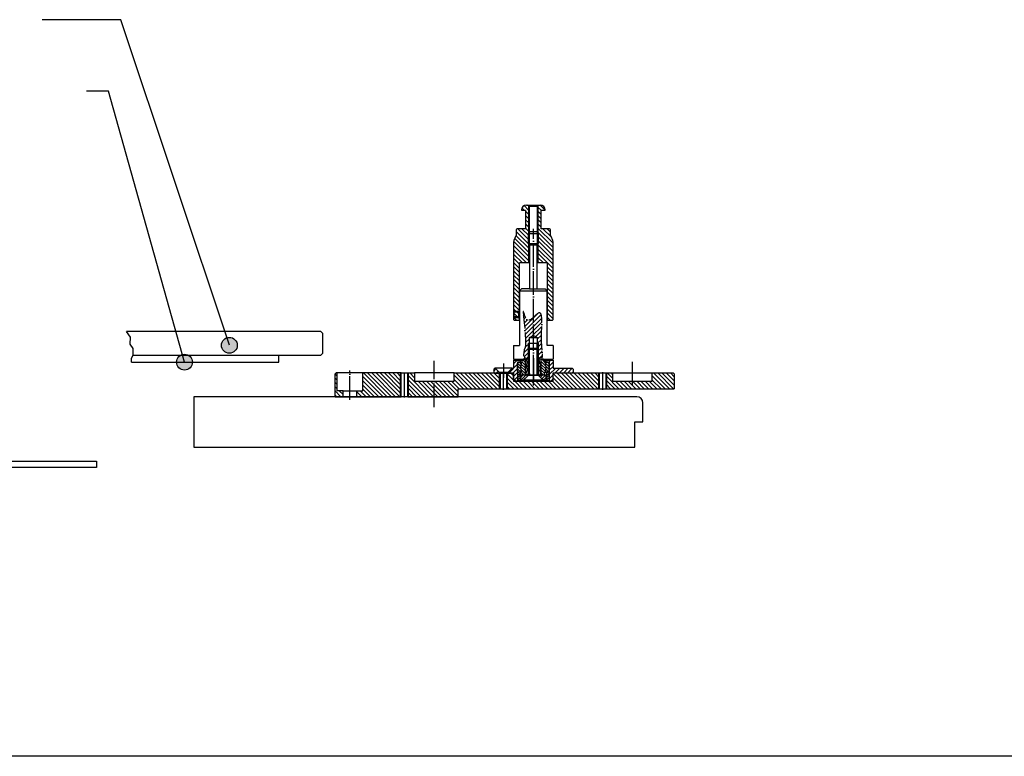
# Model space of a CAD drawing. Extents: x -1809 to 6113, y -4129 to 1471.
# Tile 26 of 197: x 1382 to 1878, y -3540 to -3168. Entities that reach past the tile are written whole.
import ezdxf

# ---------------------------------------------------------------- set-up
doc = ezdxf.new("R2010")
doc.units = 0
doc.linetypes.add('DOT_CENTER', pattern=[14, 12, -1, 0, -1])
doc.layers.get('0').update_dxf_attribs({"linetype": 'CONTINUOUS'})
doc.layers.add('08', color=7, linetype='CONTINUOUS')
doc.layers.add('1', color=7, linetype='CONTINUOUS')
doc.dimstyles.get("Standard").update_dxf_attribs({"dimtxt": 0.18, "dimasz": 0.18, "dimexe": 0.18, "dimexo": 0.0625, "dimgap": 0.09, "dimtad": 0, "dimtih": 1, "dimtoh": 1, "dimdec": 4, "dimzin": 0, "dimtxsty": 'STANDARD', "dimcen": 0.09, "dimazin": 3, "dimtfac": 1, "dimtdec": 4, "dimtofl": 0, "dimtmove": 0, "dimatfit": 3, "dimtolj": 1, "dimtzin": 0})
pattern_1 = [(135, (0, 400), (-1.06066017, -1.06066017), [])]
pattern_2 = [(45, (-281.806, 299.6412), (-1.06066017, 1.06066017), [])]
pattern_3 = [(45, (35.6448, 151.788), (-1.0606602, 1.0606602), [])]
pattern_4 = [(45, (-131.211, 280.6721), (-0.70710678, 0.70710678), [])]
pattern_5 = [(45, (0, 400), (-0.56568542, 0.56568542), [])]
pattern_6 = [(135, (0, 400), (-0.70710678, -0.70710678), [])]

# ---------------------------------------------------------------- blocks, each defined once
blk = doc.blocks.new('SV__577', base_point=(1662.06, -3319.28))
at = {"layer": '1', "linetype": 'CONTINUOUS'}
h = blk.add_hatch(dxfattribs=at)
h.set_pattern_fill('USER', color=3, scale=1.5, angle=135, pattern_type=0)
h.set_pattern_definition(pattern_1)
edge = h.paths.add_edge_path()
edge.add_line((1636.84, -3273.77), (1632.84, -3273.77))
edge.add_arc((1632.84, -3274.27), 0.5, 90, 180)
edge.add_line((1632.34, -3274.27), (1632.34, -3277.14))
edge.add_line((1632.34, -3277.14), (1631.74, -3278.17))
edge.add_arc((1636.94, -3281.17), 6, 150, 180)
edge.add_line((1630.94, -3281.17), (1630.94, -3319.57))
edge.add_line((1630.94, -3319.57), (1631.24, -3319.87))
edge.add_line((1631.24, -3319.87), (1633.64, -3319.87))
edge.add_line((1633.64, -3319.87), (1633.94, -3319.57))
edge.add_line((1633.94, -3319.57), (1633.94, -3290.97))
edge.add_line((1633.94, -3290.97), (1638.44, -3290.97))
edge.add_line((1638.44, -3290.97), (1638.44, -3261.87))
edge.add_line((1638.44, -3261.87), (1638.34, -3261.77))
edge.add_line((1638.34, -3261.77), (1637.44, -3261.77))
edge.add_arc((1637.44, -3264.27), 2.5, 90, 180)
edge.add_line((1634.94, -3264.27), (1635.14, -3264.47))
edge.add_line((1635.14, -3264.47), (1636.94, -3264.47))
edge.add_line((1636.94, -3264.47), (1636.94, -3273.77))
edge.add_line((1636.94, -3273.77), (1636.84, -3273.77))
h = blk.add_hatch(dxfattribs=at)
h.set_pattern_fill('USER', color=3, scale=1.5, angle=45, pattern_type=0)
h.set_pattern_definition(pattern_2)
h.paths.add_polyline_path([(1638.84, -3262.27), (1638.84, -3290.97), (1638.44, -3290.97), (1638.44, -3261.87)])
h = blk.add_hatch(dxfattribs=at)
h.set_pattern_fill('USER', color=3, scale=1.5, angle=45, pattern_type=0)
h.set_pattern_definition(pattern_2)
h.paths.add_polyline_path([(1643.04, -3262.27), (1643.04, -3290.97), (1643.44, -3290.97), (1643.44, -3261.87)])
h = blk.add_hatch(dxfattribs=at)
h.set_pattern_fill('USER', color=3, scale=1.5, angle=135, pattern_type=0)
h.set_pattern_definition(pattern_1)
edge = h.paths.add_edge_path()
edge.add_line((1645.04, -3273.77), (1649.04, -3273.77))
edge.add_arc((1649.04, -3274.27), 0.5, 360, 450, ccw=False)
edge.add_line((1649.54, -3274.27), (1649.54, -3277.14))
edge.add_line((1649.54, -3277.14), (1650.13, -3278.17))
edge.add_arc((1644.94, -3281.17), 6, 360, 390, ccw=False)
edge.add_line((1650.94, -3281.17), (1650.94, -3319.57))
edge.add_line((1650.94, -3319.57), (1650.64, -3319.87))
edge.add_line((1650.64, -3319.87), (1648.24, -3319.87))
edge.add_line((1648.24, -3319.87), (1647.94, -3319.57))
edge.add_line((1647.94, -3319.57), (1647.94, -3290.97))
edge.add_line((1647.94, -3290.97), (1643.44, -3290.97))
edge.add_line((1643.44, -3290.97), (1643.44, -3261.87))
edge.add_line((1643.44, -3261.87), (1643.54, -3261.77))
edge.add_line((1643.54, -3261.77), (1644.44, -3261.77))
edge.add_arc((1644.44, -3264.27), 2.5, 360, 450, ccw=False)
edge.add_line((1646.94, -3264.27), (1646.74, -3264.47))
edge.add_line((1646.74, -3264.47), (1644.94, -3264.47))
edge.add_line((1644.94, -3264.47), (1644.94, -3273.77))
edge.add_line((1644.94, -3273.77), (1645.04, -3273.77))
at = {"layer": '1', "color": 3, "linetype": 'CONTINUOUS'}
for p, q in [((1637.44, -3261.77), (1638.34, -3261.77)), ((1638.34, -3261.77), (1640.94, -3261.77)), ((1638.34, -3261.77), (1638.44, -3261.87)), ((1638.44, -3261.87), (1638.44, -3290.97)), ((1638.44, -3261.87), (1638.84, -3262.27)), ((1638.84, -3262.27), (1638.84, -3290.97)), ((1638.84, -3262.27), (1640.94, -3262.27)), ((1640.94, -3261.77), (1643.54, -3261.77)), ((1640.94, -3262.27), (1643.04, -3262.27)), ((1643.04, -3262.27), (1643.44, -3261.87)), ((1643.04, -3290.97), (1643.04, -3262.27)), ((1643.44, -3261.87), (1643.54, -3261.77)), ((1643.44, -3290.97), (1643.44, -3261.87)), ((1643.54, -3261.77), (1644.44, -3261.77)), ((1634.94, -3264.27), (1634.94, -3264.27)), ((1634.94, -3264.27), (1635.14, -3264.47)), ((1634.94, -3264.27), (1634.94, -3264.27)), ((1636.94, -3264.47), (1635.14, -3264.47)), ((1636.94, -3264.47), (1636.94, -3273.77)), ((1644.94, -3273.77), (1644.94, -3264.47)), ((1646.74, -3264.47), (1644.94, -3264.47)), ((1646.74, -3264.47), (1646.94, -3264.27)), ((1646.94, -3264.27), (1646.94, -3264.27)), ((1646.94, -3264.27), (1646.94, -3264.27)), ((1631.74, -3278.17), (1632.34, -3277.14)), ((1632.34, -3274.27), (1632.34, -3277.14)), ((1636.84, -3273.77), (1632.84, -3273.77)), ((1636.94, -3273.77), (1636.84, -3273.77)), ((1636.94, -3273.77), (1636.94, -3273.77)), ((1636.94, -3273.77), (1636.94, -3273.77)), ((1636.94, -3273.77), (1636.94, -3273.77)), ((1636.94, -3273.77), (1636.94, -3273.77)), ((1644.94, -3273.77), (1644.94, -3273.77)), ((1644.94, -3273.77), (1644.94, -3273.77)), ((1644.94, -3273.77), (1644.94, -3273.77)), ((1644.94, -3273.77), (1644.94, -3273.77)), ((1645.04, -3273.77), (1644.94, -3273.77)), ((1649.04, -3273.77), (1645.04, -3273.77)), ((1649.54, -3277.14), (1649.54, -3274.27)), ((1649.54, -3277.14), (1650.13, -3278.17)), ((1630.94, -3280.57), (1630.94, -3280.62)), ((1630.94, -3281.17), (1630.94, -3319.57)), ((1650.94, -3280.62), (1650.94, -3280.57)), ((1650.94, -3319.57), (1650.94, -3281.17)), ((1638.44, -3290.97), (1633.94, -3290.97)), ((1633.94, -3319.57), (1633.94, -3290.97)), ((1638.84, -3290.97), (1638.44, -3290.97)), ((1638.84, -3290.97), (1639.04, -3290.97)), ((1642.84, -3290.97), (1643.04, -3290.97)), ((1643.44, -3290.97), (1643.04, -3290.97)), ((1647.94, -3290.97), (1643.44, -3290.97)), ((1647.94, -3290.97), (1647.94, -3319.57)), ((1630.94, -3319.57), (1631.24, -3319.87)), ((1631.24, -3319.87), (1633.64, -3319.87)), ((1633.64, -3319.87), (1633.94, -3319.57)), ((1647.94, -3319.57), (1648.24, -3319.87)), ((1648.24, -3319.87), (1650.64, -3319.87)), ((1650.64, -3319.87), (1650.94, -3319.57))]:
    blk.add_line(p, q, dxfattribs=at)
for centre, radius, start, end in [((1637.44, -3264.27), 2.5, 90, 180), ((1644.44, -3264.27), 2.5, 0, 90), ((1632.84, -3274.27), 0.5, 90, 180), ((1649.04, -3274.27), 0.5, 0, 90), ((1636.94, -3281.17), 6, 150, 180), ((1644.94, -3281.17), 6, 0, 30)]:
    blk.add_arc(centre, radius, start, end, dxfattribs=at)
blk = doc.blocks.new('SV__578', base_point=(1640.94, -3290.59))
at = {"layer": '1', "linetype": 'CONTINUOUS'}
h = blk.add_hatch(dxfattribs=at)
h.set_pattern_fill('USER', color=1, scale=1.5, angle=45, pattern_type=0)
h.set_pattern_definition([(45, (231.6864, 293.1121), (-1.0606602, 1.0606602), [])])
edge = h.paths.add_edge_path()
edge.add_line((1644.24, -3347.69), (1643.54, -3347.69))
edge.add_line((1643.54, -3347.69), (1642.94, -3347.09))
edge.add_line((1642.94, -3347.09), (1642.94, -3331.54))
edge.add_line((1642.94, -3331.54), (1642.94, -3328.54))
edge.add_line((1642.94, -3328.54), (1640.94, -3327.59))
edge.add_line((1640.94, -3327.59), (1638.94, -3328.54))
edge.add_line((1638.94, -3328.54), (1638.94, -3347.09))
edge.add_line((1638.94, -3347.09), (1638.34, -3347.69))
edge.add_line((1638.34, -3347.69), (1637.49, -3347.69))
edge.add_spline(control_points=[(1637.49, -3347.69), (1636.94, -3347.05), (1637.41, -3346.16), (1637.89, -3345.01), (1637.64, -3344.21), (1637.37, -3343.53), (1637.41, -3342.77), (1637.62, -3341.68), (1637.67, -3340.21), (1637.04, -3338.93), (1636.4, -3338.48), (1636.05, -3338.22), (1635.9, -3337.51), (1636.22, -3336.3), (1636.07, -3334.91), (1636.79, -3333.83), (1637.04, -3332.5), (1637, -3330.34), (1636.84, -3327.32), (1636.59, -3323.89), (1636.18, -3320.6), (1636.19, -3317.88), (1635.59, -3316.35), (1636.08, -3315.27), (1636.31, -3317.12), (1636.8, -3317.92), (1637.32, -3319.36), (1638.55, -3320.09), (1639.84, -3319.45), (1640.91, -3318.51), (1642.02, -3317.4), (1642.95, -3316.52), (1644.1, -3315.85), (1645.12, -3317.06), (1645.14, -3319.02), (1645.24, -3321.82), (1645.1, -3325.05), (1645.02, -3328.09), (1644.94, -3330.23), (1645.1, -3331.6), (1645.23, -3332.85), (1645.29, -3334.61), (1645.46, -3336.47), (1645.44, -3337.69), (1645.64, -3338.52), (1645.07, -3338.67), (1644.53, -3338.32), (1643.97, -3339.15), (1643.87, -3340.15), (1644.23, -3341.37), (1644.63, -3342.55), (1644.52, -3343.69), (1644.26, -3345.38), (1644.93, -3346.73), (1644.24, -3347.69)], knot_values=[0, 0, 0, 0, 1.949832, 2.895531, 3.61291, 4.357552, 5.082304, 5.837823, 7.704288, 9.429481, 9.771851, 10.086906, 10.671191, 11.781941, 13.864526, 14.579803, 15.585352, 17.862842, 21.058666, 24.662982, 28.158028, 31.024084, 32.741444, 32.974943, 34.012284, 35.582258, 37.035952, 38.195794, 39.411957, 40.951462, 42.59341, 44.027193, 45.011801, 45.949104, 47.985178, 50.896591, 54.357326, 57.64521, 60.035898, 60.760714, 61.799857, 63.805131, 66.056765, 67.255141, 67.76474, 68.133222, 68.691098, 69.42432, 70.474228, 71.806011, 73.136281, 74.172434, 75.204802, 78.224914, 78.224914, 78.224914, 78.224914], degree=3, periodic=0)
at = {"layer": '1', "color": 7, "linetype": 'CONTINUOUS'}
for p, q in [((1639.44, -3275.19), (1638.44, -3276.19)), ((1638.44, -3281.19), (1638.44, -3276.19)), ((1638.44, -3276.19), (1643.44, -3276.19)), ((1639.44, -3275.19), (1642.44, -3275.19)), ((1642.44, -3275.19), (1643.44, -3276.19)), ((1643.44, -3276.19), (1643.44, -3281.19)), ((1638.44, -3281.19), (1643.44, -3281.19)), ((1638.44, -3281.19), (1639.04, -3281.79)), ((1639.04, -3281.79), (1642.84, -3281.79)), ((1639.04, -3281.79), (1639.04, -3304.09)), ((1642.84, -3281.79), (1643.44, -3281.19)), ((1642.84, -3304.09), (1642.84, -3281.79)), ((1633.94, -3305.09), (1634.94, -3304.09)), ((1633.94, -3305.09), (1633.94, -3332.69)), ((1633.94, -3305.09), (1647.94, -3305.09)), ((1639.04, -3304.09), (1634.94, -3304.09)), ((1639.04, -3304.09), (1642.84, -3304.09)), ((1642.84, -3304.09), (1646.94, -3304.09)), ((1647.94, -3305.09), (1646.94, -3304.09)), ((1647.94, -3332.69), (1647.94, -3305.09)), ((1638.94, -3328.54), (1640.94, -3327.59)), ((1640.94, -3327.59), (1642.94, -3328.54)), ((1630.94, -3332.69), (1630.94, -3339.54)), ((1630.94, -3332.69), (1633.94, -3332.69)), ((1638.44, -3331.54), (1638.94, -3331.54)), ((1638.94, -3328.54), (1642.94, -3328.54)), ((1638.94, -3347.09), (1638.94, -3328.54)), ((1638.94, -3331.54), (1642.94, -3331.54)), ((1642.94, -3328.54), (1642.94, -3331.54)), ((1643.44, -3331.54), (1642.94, -3331.54)), ((1642.94, -3347.09), (1642.94, -3331.54)), ((1650.94, -3332.69), (1647.94, -3332.69)), ((1650.94, -3332.69), (1650.94, -3339.54)), ((1630.94, -3339.54), (1636.94, -3339.54)), ((1636.94, -3347.69), (1636.94, -3339.54)), ((1636.94, -3339.54), (1637.29, -3339.54)), ((1644.94, -3339.54), (1644.26, -3339.54)), ((1644.94, -3347.69), (1644.94, -3339.54)), ((1644.94, -3339.54), (1650.94, -3339.54)), ((1638.94, -3347.09), (1638.34, -3347.69)), ((1642.94, -3347.09), (1643.54, -3347.69)), ((1636.94, -3347.69), (1637.49, -3347.69)), ((1638.34, -3347.69), (1637.49, -3347.69)), ((1638.34, -3347.69), (1643.54, -3347.69)), ((1644.24, -3347.69), (1643.54, -3347.69)), ((1644.24, -3347.69), (1644.94, -3347.69))]:
    blk.add_line(p, q, dxfattribs=at)
at = {"layer": '1', "color": 1, "linetype": 'CONTINUOUS'}
for p, q in [((1638.84, -3281.59), (1638.84, -3275.78)), ((1643.04, -3281.59), (1643.04, -3275.79)), ((1638.44, -3334.04), (1638.44, -3331.54)), ((1643.44, -3331.54), (1643.44, -3347.59)), ((1638.44, -3347.59), (1638.44, -3334.04))]:
    blk.add_line(p, q, dxfattribs=at)
at = {"layer": '1', "color": 1, "linetype": 'DOT_CENTER'}
blk.add_line((1640.94, -3349.37), (1640.94, -3273.85), dxfattribs=at)
blk.add_open_spline([(1644.24, -3347.69), (1644.94, -3346.78), (1644.09, -3345.04), (1644.88, -3342.52), (1643.55, -3340.16), (1644.47, -3337.92), (1645.75, -3339.2), (1645.45, -3337.43), (1645.3, -3334.54), (1645.19, -3331.83), (1644.7, -3330.78), (1646.56, -3306.48), (1638.13, -3326.98), (1634.86, -3309.3), (1637.73, -3332.88), (1636.59, -3334.08), (1636.37, -3334.54), (1636.05, -3337.21), (1635.69, -3338.06), (1637.55, -3339.16), (1637.78, -3341.37), (1637.21, -3343.52), (1638.36, -3345.41), (1636.67, -3346.72), (1637.49, -3347.69)], degree=3, knots=[33.215127, 33.215127, 33.215127, 33.215127, 36.255678, 38.309057, 40.817866, 43.003753, 44.947206, 46.434876, 46.434876, 46.434876, 47.604867, 50.994979, 58.948481, 62.213183, 66.797901, 68.053273, 68.053273, 68.053273, 69.943892, 70.606228, 74.031077, 75.439195, 76.844222, 79.650003, 79.650003, 79.650003, 79.650003], dxfattribs=at)
blk = doc.blocks.new('FLANGE_FRONT__579', base_point=(1566.04, -3405.03))
at = {"layer": '1', "linetype": 'CONTINUOUS'}
h = blk.add_hatch(dxfattribs=at)
h.set_pattern_fill('USER', color=1, scale=1.5, angle=45, pattern_type=0)
h.set_pattern_definition(pattern_3)
h.paths.add_polyline_path([(1632.94, -3341.14), (1634.44, -3341.14), (1634.44, -3340.14), (1630.94, -3340.14), (1630.94, -3344.04), (1630.29, -3344.04), (1628.19, -3346.14), (1628.19, -3346.54), (1630.94, -3346.54), (1630.94, -3349.54), (1631.94, -3350.54), (1632.94, -3350.54)])
h = blk.add_hatch(dxfattribs=at)
h.set_pattern_fill('USER', color=1, scale=1.5, angle=45, pattern_type=0)
h.set_pattern_definition(pattern_3)
h.paths.add_polyline_path([(1660.94, -3344.54), (1660.44, -3344.04), (1650.94, -3344.04), (1650.94, -3340.14), (1647.44, -3340.14), (1647.44, -3341.14), (1648.94, -3341.14), (1648.94, -3350.54), (1649.94, -3350.54), (1650.94, -3349.54), (1650.94, -3346.54), (1660.44, -3346.54), (1660.94, -3346.04)])
h = blk.add_hatch(dxfattribs=at)
h.set_pattern_fill('USER', color=1, scale=1.5, angle=45, pattern_type=0)
h.set_pattern_definition(pattern_3)
h.paths.add_polyline_path([(1621.59, -3344.04), (1621.44, -3344.04), (1620.94, -3344.54), (1620.94, -3346.04), (1621.44, -3346.54), (1623.69, -3346.54), (1623.69, -3346.14)])
at = {"layer": '1', "color": 1, "linetype": 'DOT_CENTER'}
for p, q in [((1625.94, -3341.78), (1625.94, -3348.95)), ((1640.94, -3339.1), (1640.94, -3352.34))]:
    blk.add_line(p, q, dxfattribs=at)
at = {"layer": '1', "color": 7, "linetype": 'CONTINUOUS'}
for p, q in [((1630.94, -3340.14), (1634.44, -3340.14)), ((1630.94, -3340.14), (1630.94, -3344.04)), ((1632.94, -3341.14), (1632.94, -3350.54)), ((1634.44, -3341.14), (1632.94, -3341.14)), ((1634.44, -3341.14), (1634.44, -3340.14)), ((1634.44, -3340.14), (1635.46, -3340.14)), ((1634.44, -3341.14), (1634.94, -3341.14)), ((1646.41, -3340.14), (1647.44, -3340.14)), ((1646.94, -3341.14), (1647.44, -3341.14)), ((1647.44, -3341.14), (1647.44, -3340.14)), ((1647.44, -3340.14), (1650.94, -3340.14)), ((1647.44, -3341.14), (1648.94, -3341.14)), ((1648.94, -3341.14), (1648.94, -3350.54)), ((1650.94, -3340.14), (1650.94, -3344.04)), ((1620.94, -3344.54), (1620.94, -3346.04)), ((1620.94, -3346.04), (1621.44, -3346.54)), ((1621.59, -3344.04), (1621.44, -3344.04)), ((1621.44, -3346.54), (1623.69, -3346.54)), ((1630.29, -3344.04), (1621.59, -3344.04)), ((1623.69, -3346.14), (1621.59, -3344.04)), ((1623.69, -3346.14), (1628.19, -3346.14)), ((1623.69, -3346.54), (1623.69, -3346.14)), ((1623.69, -3346.54), (1628.19, -3346.54)), ((1630.29, -3344.04), (1628.19, -3346.14)), ((1628.19, -3346.14), (1628.19, -3346.54)), ((1628.19, -3346.54), (1630.94, -3346.54)), ((1630.29, -3344.04), (1630.94, -3344.04)), ((1630.94, -3349.54), (1630.94, -3346.54)), ((1650.94, -3344.04), (1660.44, -3344.04)), ((1660.44, -3346.54), (1650.94, -3346.54)), ((1650.94, -3349.54), (1650.94, -3346.54)), ((1660.94, -3344.54), (1660.44, -3344.04)), ((1660.94, -3346.04), (1660.44, -3346.54)), ((1660.94, -3344.54), (1660.94, -3346.04)), ((1630.94, -3349.54), (1631.94, -3350.54)), ((1631.94, -3350.54), (1632.94, -3350.54)), ((1632.94, -3350.54), (1648.94, -3350.54)), ((1648.94, -3350.54), (1649.94, -3350.54)), ((1650.94, -3349.54), (1649.94, -3350.54))]:
    blk.add_line(p, q, dxfattribs=at)
at = {"layer": '1', "color": 7, "linetype": 'DOT_CENTER'}
blk.add_line((1620.94, -3344.54), (1621.44, -3344.04), dxfattribs=at)
blk = doc.blocks.new('DISK_FRONT__580', base_point=(1636.66, -3321.48))
at = {"layer": '1', "linetype": 'CONTINUOUS'}
h = blk.add_hatch(dxfattribs=at)
h.set_pattern_fill('USER', color=1, angle=45, pattern_type=0)
h.set_pattern_definition(pattern_4)
h.paths.add_polyline_path([(1634.54, -3347.64), (1634.54, -3350.24), (1635.84, -3350.24), (1638.14, -3347.94), (1638.14, -3347.64)])
h = blk.add_hatch(dxfattribs=at)
h.set_pattern_fill('USER', color=1, angle=45, pattern_type=0)
h.set_pattern_definition(pattern_4)
h.paths.add_polyline_path([(1643.74, -3347.94), (1646.04, -3350.24), (1647.34, -3350.24), (1647.34, -3347.64), (1643.74, -3347.64)])
at = {"layer": '1', "color": 7, "linetype": 'CONTINUOUS'}
for p, q in [((1634.54, -3350.24), (1634.54, -3347.64)), ((1638.14, -3347.64), (1634.54, -3347.64)), ((1638.14, -3347.94), (1638.14, -3347.64)), ((1643.74, -3347.64), (1638.14, -3347.64)), ((1647.34, -3347.64), (1643.74, -3347.64)), ((1643.74, -3347.94), (1643.74, -3347.64)), ((1647.34, -3350.24), (1647.34, -3347.64)), ((1634.54, -3350.24), (1635.84, -3350.24)), ((1638.14, -3347.94), (1635.84, -3350.24)), ((1635.84, -3350.24), (1646.04, -3350.24)), ((1646.04, -3350.24), (1643.74, -3347.94)), ((1646.04, -3350.24), (1647.34, -3350.24))]:
    blk.add_line(p, q, dxfattribs=at)
at = {"layer": '1', "color": 1, "linetype": 'DOT_CENTER'}
blk.add_line((1640.94, -3351.13), (1640.94, -3346.09), dxfattribs=at)
blk = doc.blocks.new('POD__581', base_point=(1664.96, -3317.41))
at = {"layer": '1', "linetype": 'CONTINUOUS'}
h = blk.add_hatch(dxfattribs=at)
h.set_pattern_fill('USER', color=1, scale=0.8, angle=45, pattern_type=0)
h.set_pattern_definition(pattern_5)
h.paths.add_polyline_path([(1632.94, -3350.54), (1634.24, -3350.54), (1634.24, -3346.14), (1632.94, -3346.14)])
h = blk.add_hatch(dxfattribs=at)
h.set_pattern_fill('USER', color=1, scale=0.8, angle=45, pattern_type=0)
h.set_pattern_definition(pattern_5)
h.paths.add_polyline_path([(1647.64, -3350.54), (1648.94, -3350.54), (1648.94, -3346.14), (1647.64, -3346.14)])
at = {"layer": '1', "color": 7, "linetype": 'CONTINUOUS'}
for p, q in [((1634.24, -3346.14), (1632.94, -3346.14)), ((1632.94, -3346.14), (1632.94, -3350.54)), ((1634.24, -3346.14), (1634.24, -3350.54)), ((1648.94, -3346.14), (1647.64, -3346.14)), ((1647.64, -3346.14), (1647.64, -3350.54)), ((1648.94, -3346.14), (1648.94, -3350.54)), ((1634.24, -3350.54), (1632.94, -3350.54)), ((1647.64, -3350.54), (1634.24, -3350.54)), ((1648.94, -3350.54), (1647.64, -3350.54))]:
    blk.add_line(p, q, dxfattribs=at)
blk = doc.blocks.new('IMBU_SCHRAUBE-M3X4__582', base_point=(1633.94, -3298.47))
at = {"layer": '1', "linetype": 'CONTINUOUS'}
h = blk.add_hatch(dxfattribs=at)
h.set_pattern_fill('USER', color=1, scale=1.5, angle=45, pattern_type=0)
h.set_pattern_definition([(45, (0, 400), (-1.06066017, 1.06066017), [])])
h.paths.add_polyline_path([(1631.44, -3315.77), (1631.14, -3315.77), (1631.14, -3315.47), (1631.44, -3315.47), (1633.64, -3315.47), (1633.64, -3315.77)])
h = blk.add_hatch(dxfattribs=at)
h.set_pattern_fill('USER', color=1, scale=1.5, angle=45, pattern_type=0)
h.set_pattern_definition([(45, (27.4444, 441.1049), (-1.06066017, 1.06066017), [])])
h.paths.add_polyline_path([(1631.44, -3318.47), (1631.14, -3318.47), (1631.14, -3318.17), (1631.44, -3318.17), (1633.64, -3318.17), (1633.64, -3318.47)])
at = {"layer": '1', "color": 7, "linetype": 'CONTINUOUS'}
for p, q in [((1631.14, -3315.47), (1630.94, -3315.67)), ((1630.94, -3315.67), (1630.94, -3318.27)), ((1631.14, -3315.47), (1631.14, -3315.77)), ((1631.44, -3315.47), (1631.14, -3315.47)), ((1631.14, -3315.77), (1631.14, -3318.17)), ((1631.44, -3315.77), (1631.14, -3315.77)), ((1633.64, -3315.47), (1631.44, -3315.47)), ((1633.64, -3315.77), (1631.44, -3315.77)), ((1633.94, -3315.77), (1633.64, -3315.47)), ((1633.64, -3315.77), (1633.64, -3315.47)), ((1633.94, -3315.77), (1633.64, -3315.77)), ((1633.64, -3318.17), (1633.64, -3315.77)), ((1633.94, -3318.17), (1633.94, -3315.77)), ((1630.94, -3318.27), (1631.14, -3318.47)), ((1631.14, -3318.17), (1631.14, -3318.47)), ((1631.44, -3318.17), (1631.14, -3318.17)), ((1631.14, -3318.47), (1631.44, -3318.47)), ((1633.64, -3318.17), (1631.44, -3318.17)), ((1631.44, -3318.47), (1633.64, -3318.47)), ((1633.94, -3318.17), (1633.64, -3318.17)), ((1633.64, -3318.47), (1633.64, -3318.17)), ((1633.64, -3318.47), (1633.94, -3318.17))]:
    blk.add_line(p, q, dxfattribs=at)
blk = doc.blocks.new('SCHRAUBE__583', base_point=(1646.94, -3329.74))
at = {"layer": '1', "color": 7, "linetype": 'CONTINUOUS'}
for p, q in [((1638.94, -3334.14), (1638.44, -3334.64)), ((1643.44, -3334.64), (1638.44, -3334.64)), ((1638.44, -3346.84), (1638.44, -3334.64)), ((1642.94, -3334.14), (1638.94, -3334.14)), ((1638.94, -3334.64), (1638.94, -3334.14)), ((1638.94, -3346.84), (1638.94, -3334.64)), ((1642.94, -3334.64), (1642.94, -3334.14)), ((1642.94, -3334.14), (1643.44, -3334.64)), ((1642.94, -3346.84), (1642.94, -3334.64)), ((1643.44, -3346.84), (1643.44, -3334.64)), ((1638.44, -3347.64), (1635.94, -3350.14)), ((1638.44, -3347.64), (1638.44, -3346.84)), ((1638.94, -3347.64), (1638.44, -3347.64)), ((1638.94, -3346.84), (1638.94, -3347.64)), ((1642.94, -3347.64), (1638.94, -3347.64)), ((1642.94, -3346.84), (1642.94, -3347.64)), ((1643.44, -3347.64), (1642.94, -3347.64)), ((1643.44, -3346.84), (1643.44, -3347.64)), ((1643.44, -3347.64), (1645.94, -3350.14)), ((1645.94, -3350.14), (1635.94, -3350.14))]:
    blk.add_line(p, q, dxfattribs=at)
blk = doc.blocks.new('KUGELGELENK__584', base_point=(1648.94, -3338.93))
at = {"layer": '1', "linetype": 'CONTINUOUS'}
h = blk.add_hatch(dxfattribs=at)
h.set_pattern_fill('USER', color=1, angle=135, pattern_type=0)
h.set_pattern_definition(pattern_6)
edge = h.paths.add_edge_path()
edge.add_line((1633.44, -3346.14), (1634.94, -3346.14))
edge.add_arc((1640.94, -3343.64), 6.5, 517.3801, 202.6199, ccw=False)
edge.add_line((1634.94, -3341.14), (1633.44, -3341.14))
edge.add_line((1633.44, -3341.14), (1632.94, -3341.64))
edge.add_line((1632.94, -3341.64), (1632.94, -3345.64))
edge.add_line((1632.94, -3345.64), (1633.44, -3346.14))
h = blk.add_hatch(dxfattribs=at)
h.set_pattern_fill('USER', color=1, angle=135, pattern_type=0)
h.set_pattern_definition(pattern_6)
edge = h.paths.add_edge_path()
edge.add_line((1635.81, -3347.64), (1636.94, -3347.64))
edge.add_line((1636.94, -3347.64), (1636.94, -3339.64))
edge.add_line((1636.94, -3339.64), (1635.81, -3339.64))
edge.add_arc((1640.94, -3343.64), 6.5, 142.0201, 157.3801)
edge.add_arc((1640.94, -3343.64), 6.5, 157.3801, -157.3801)
edge.add_arc((1640.94, -3343.64), 6.5, -157.3801, -142.0201)
h = blk.add_hatch(dxfattribs=at)
h.set_pattern_fill('USER', color=1, angle=135, pattern_type=0)
h.set_pattern_definition(pattern_6)
edge = h.paths.add_edge_path()
edge.add_line((1644.94, -3347.64), (1646.06, -3347.64))
edge.add_arc((1640.94, -3343.64), 6.5, -37.9799, -22.6199)
edge.add_arc((1640.94, -3343.64), 6.5, -22.6199, 22.6199)
edge.add_arc((1640.94, -3343.64), 6.5, 22.6199, 37.9799)
edge.add_line((1646.06, -3339.64), (1644.94, -3339.64))
edge.add_line((1644.94, -3339.64), (1644.94, -3347.64))
h = blk.add_hatch(dxfattribs=at)
h.set_pattern_fill('USER', color=1, angle=135, pattern_type=0)
h.set_pattern_definition(pattern_6)
edge = h.paths.add_edge_path()
edge.add_line((1646.94, -3346.14), (1648.44, -3346.14))
edge.add_line((1648.44, -3346.14), (1648.94, -3345.64))
edge.add_line((1648.94, -3345.64), (1648.94, -3341.64))
edge.add_line((1648.94, -3341.64), (1648.44, -3341.14))
edge.add_line((1648.44, -3341.14), (1646.94, -3341.14))
edge.add_arc((1640.94, -3343.64), 6.5, 337.3801, 382.6199, ccw=False)
at = {"layer": '1', "color": 7, "linetype": 'CONTINUOUS'}
for p, q in [((1632.94, -3341.64), (1633.44, -3341.14)), ((1632.94, -3345.64), (1632.94, -3341.64)), ((1633.44, -3341.14), (1634.94, -3341.14)), ((1636.94, -3339.64), (1635.81, -3339.64)), ((1636.94, -3347.64), (1636.94, -3339.64)), ((1637.94, -3339.64), (1636.94, -3339.64)), ((1644.94, -3339.64), (1643.94, -3339.64)), ((1646.06, -3339.64), (1644.94, -3339.64)), ((1644.94, -3347.64), (1644.94, -3339.64)), ((1648.44, -3341.14), (1646.94, -3341.14)), ((1648.94, -3341.64), (1648.44, -3341.14)), ((1648.94, -3345.64), (1648.94, -3341.64)), ((1633.44, -3346.14), (1632.94, -3345.64)), ((1634.94, -3346.14), (1633.44, -3346.14)), ((1636.94, -3347.64), (1635.81, -3347.64)), ((1637.94, -3347.64), (1636.94, -3347.64)), ((1644.94, -3347.64), (1643.94, -3347.64)), ((1646.06, -3347.64), (1644.94, -3347.64)), ((1646.94, -3346.14), (1648.44, -3346.14)), ((1648.44, -3346.14), (1648.94, -3345.64))]:
    blk.add_line(p, q, dxfattribs=at)
for start, end in [(157.3801, -157.3801), (142.0201, 157.3801), (22.6199, 37.9799), (-22.6199, 22.6199), (-157.3801, -142.0201), (-37.9799, -22.6199)]:
    blk.add_arc((1640.94, -3343.64), 6.5, start, end, dxfattribs=at)
blk = doc.blocks.new('PIN_ASSY_EG__585', base_point=(1640.94, -3257.57))
at = {"layer": '1'}
for name, p in [('SV__577', (1662.06, -3319.28)), ('SV__578', (1640.94, -3290.59)), ('IMBU_SCHRAUBE-M3X4__582', (1633.94, -3298.47)), ('SCHRAUBE__583', (1646.94, -3329.74)), ('FLANGE_FRONT__579', (1566.04, -3405.03)), ('KUGELGELENK__584', (1648.94, -3338.93)), ('POD__581', (1664.96, -3317.41)), ('DISK_FRONT__580', (1636.66, -3321.48))]:
    blk.add_blockref(name, p, dxfattribs=at)
blk = doc.blocks.new('SV__586', base_point=(1645.94, -3329.78))
at = {"layer": '1', "linetype": 'CONTINUOUS'}
h = blk.add_hatch(dxfattribs=at)
h.set_pattern_fill('USER', color=4, scale=1.5, angle=135, pattern_type=0)
h.set_pattern_definition(pattern_1)
h.paths.add_polyline_path([(1541.94, -3355.54), (1544.94, -3355.54), (1544.94, -3358.54), (1540.94, -3358.54), (1540.94, -3347.04), (1541.44, -3346.54), (1541.94, -3346.54)])
h = blk.add_hatch(dxfattribs=at)
h.set_pattern_fill('USER', color=4, scale=1.5, angle=135, pattern_type=0)
h.set_pattern_definition(pattern_1)
h.paths.add_polyline_path([(1554.94, -3346.54), (1563.94, -3346.54), (1566.94, -3346.54), (1573.94, -3346.54), (1573.94, -3358.54), (1551.94, -3358.54), (1551.94, -3355.54), (1554.94, -3355.54)])
h = blk.add_hatch(dxfattribs=at)
h.set_pattern_fill('USER', color=4, scale=1.5, angle=135, pattern_type=0)
h.set_pattern_definition(pattern_1)
h.paths.add_polyline_path([(1573.94, -3346.54), (1574.29, -3346.54), (1574.29, -3358.54), (1573.94, -3358.54)])
h = blk.add_hatch(dxfattribs=at)
h.set_pattern_fill('USER', color=4, scale=1.5, angle=135, pattern_type=0)
h.set_pattern_definition(pattern_1)
h.paths.add_polyline_path([(1577.59, -3346.54), (1577.94, -3346.54), (1577.94, -3358.54), (1577.59, -3358.54)])
h = blk.add_hatch(dxfattribs=at)
h.set_pattern_fill('USER', color=4, scale=1.5, angle=135, pattern_type=0)
h.set_pattern_definition(pattern_1)
h.paths.add_polyline_path([(1577.94, -3358.54), (1602.94, -3358.54), (1602.94, -3354.54), (1624.29, -3354.54), (1624.29, -3346.54), (1600.94, -3346.54), (1600.94, -3350.74), (1580.94, -3350.74), (1580.94, -3346.54), (1577.94, -3346.54)])
h = blk.add_hatch(dxfattribs=at)
h.set_pattern_fill('USER', color=4, scale=1.5, angle=135, pattern_type=0)
h.set_pattern_definition(pattern_1)
h.paths.add_polyline_path([(1650.94, -3346.54), (1650.94, -3350.74), (1630.94, -3350.74), (1630.94, -3346.54), (1627.59, -3346.54), (1627.59, -3354.54), (1674.29, -3354.54), (1674.29, -3346.54)])
h = blk.add_hatch(dxfattribs=at)
h.set_pattern_fill('USER', color=4, scale=1.5, angle=135, pattern_type=0)
h.set_pattern_definition(pattern_1)
h.paths.add_polyline_path([(1677.59, -3346.54), (1677.59, -3354.54), (1711.94, -3354.54), (1711.94, -3347.04), (1711.44, -3346.54), (1700.94, -3346.54), (1700.94, -3350.74), (1680.94, -3350.74), (1680.94, -3346.54)])
at = {"layer": '1', "color": 4, "linetype": 'DOT_CENTER'}
for p, q in [((1590.94, -3363.84), (1590.94, -3340.45)), ((1640.94, -3352.84), (1640.94, -3340.45)), ((1690.94, -3352.84), (1690.94, -3340.45)), ((1548.44, -3360.17), (1548.44, -3345.3)), ((1575.94, -3358.99), (1575.94, -3346.16)), ((1625.94, -3354.99), (1625.94, -3346.16)), ((1675.94, -3354.99), (1675.94, -3346.16))]:
    blk.add_line(p, q, dxfattribs=at)
at = {"layer": '1', "color": 4, "linetype": 'CONTINUOUS'}
for p, q in [((1540.94, -3347.04), (1541.44, -3346.54)), ((1540.94, -3358.54), (1540.94, -3347.04)), ((1541.94, -3346.54), (1541.44, -3346.54)), ((1554.94, -3346.54), (1541.94, -3346.54)), ((1541.94, -3355.54), (1541.94, -3346.54)), ((1563.94, -3346.54), (1554.94, -3346.54)), ((1554.94, -3355.54), (1554.94, -3346.54)), ((1566.94, -3346.54), (1563.94, -3346.54)), ((1573.94, -3346.54), (1566.94, -3346.54)), ((1574.29, -3346.54), (1573.94, -3346.54)), ((1573.94, -3358.54), (1573.94, -3346.54)), ((1574.29, -3358.54), (1574.29, -3346.54)), ((1574.29, -3346.54), (1577.59, -3346.54)), ((1577.59, -3346.54), (1577.94, -3346.54)), ((1577.59, -3358.54), (1577.59, -3346.54)), ((1577.94, -3358.54), (1577.94, -3346.54)), ((1577.94, -3346.54), (1580.94, -3346.54)), ((1580.94, -3346.54), (1580.94, -3350.74)), ((1600.94, -3346.54), (1580.94, -3346.54)), ((1600.94, -3350.74), (1600.94, -3346.54)), ((1600.94, -3346.54), (1624.29, -3346.54)), ((1623.94, -3354.54), (1623.94, -3346.54)), ((1624.29, -3354.54), (1624.29, -3346.54)), ((1624.29, -3346.54), (1627.59, -3346.54)), ((1627.59, -3354.54), (1627.59, -3346.54)), ((1627.59, -3346.54), (1630.94, -3346.54)), ((1627.94, -3354.54), (1627.94, -3346.54)), ((1630.94, -3346.54), (1630.94, -3350.74)), ((1650.94, -3346.54), (1674.29, -3346.54)), ((1650.94, -3350.74), (1650.94, -3346.54)), ((1673.94, -3354.54), (1673.94, -3346.54)), ((1674.29, -3346.54), (1677.59, -3346.54)), ((1674.29, -3354.54), (1674.29, -3346.54)), ((1677.59, -3346.54), (1680.94, -3346.54)), ((1677.59, -3354.54), (1677.59, -3346.54)), ((1677.94, -3354.54), (1677.94, -3346.54)), ((1680.94, -3346.54), (1700.94, -3346.54)), ((1680.94, -3346.54), (1680.94, -3350.74)), ((1700.94, -3350.74), (1700.94, -3346.54)), ((1700.94, -3346.54), (1711.44, -3346.54)), ((1711.44, -3346.54), (1711.94, -3347.04)), ((1711.94, -3347.04), (1711.94, -3354.54)), ((1580.94, -3350.74), (1600.94, -3350.74)), ((1630.94, -3350.74), (1650.94, -3350.74)), ((1680.94, -3350.74), (1700.94, -3350.74)), ((1544.94, -3355.54), (1541.94, -3355.54)), ((1544.94, -3355.54), (1551.94, -3355.54)), ((1544.94, -3358.54), (1544.94, -3355.54)), ((1551.94, -3358.54), (1551.94, -3355.54)), ((1551.94, -3355.54), (1554.94, -3355.54)), ((1602.94, -3358.54), (1602.94, -3354.54)), ((1602.94, -3354.54), (1624.29, -3354.54)), ((1624.29, -3354.54), (1627.59, -3354.54)), ((1627.59, -3354.54), (1674.29, -3354.54)), ((1674.29, -3354.54), (1677.59, -3354.54)), ((1677.59, -3354.54), (1711.94, -3354.54)), ((1540.94, -3358.54), (1544.94, -3358.54)), ((1544.94, -3358.54), (1551.94, -3358.54)), ((1551.94, -3358.54), (1573.94, -3358.54)), ((1573.94, -3358.54), (1574.29, -3358.54)), ((1577.59, -3358.54), (1574.29, -3358.54)), ((1577.59, -3358.54), (1577.94, -3358.54)), ((1577.94, -3358.54), (1602.94, -3358.54))]:
    blk.add_line(p, q, dxfattribs=at)
blk = doc.blocks.new('TEXT__1075', base_point=(-2000, -2800))
at = {"layer": '1', "color": 7, "linetype": 'CONTINUOUS'}
blk.add_line((2500, -3540), (600, -3540), dxfattribs=at)
blk = doc.blocks.new('TEL', base_point=(780.314, -3426.795))
at = {"layer": '1'}
h = blk.add_hatch(color=1, dxfattribs=at)
edge = h.paths.add_edge_path()
edge.add_arc((1487.587, -3332.559), 4, -180, 180)
h = blk.add_hatch(color=1, dxfattribs=at)
edge = h.paths.add_edge_path()
edge.add_arc((1464.929, -3341.056), 4, -180, 180)
at = {"layer": '08', "color": 6, "linetype": 'CONTINUOUS'}
for p, q in [((1533.738, -3325.556), (1435.762, -3325.556)), ((1437.742, -3328.391), (1435.762, -3325.556)), ((1534.738, -3326.556), (1533.738, -3325.556)), ((1534.738, -3336.556), (1534.738, -3326.556)), ((1437.47, -3331.929), (1437.742, -3328.391)), ((1439.104, -3334.107), (1437.47, -3331.929)), ((1438.287, -3339.006), (1439.104, -3337.556)), ((1439.104, -3337.556), (1439.104, -3334.107)), ((1439.104, -3337.556), (1533.738, -3337.556)), ((1512.605, -3341.056), (1512.605, -3337.556)), ((1533.738, -3337.556), (1534.738, -3336.556)), ((1438.287, -3341.056), (1438.287, -3339.006)), ((1438.287, -3341.056), (1512.605, -3341.056)), ((1470.831, -3358.536), (1469.747, -3358.536)), ((1693.13, -3358.536), (1470.831, -3358.536)), ((1696.178, -3371.236), (1696.178, -3361.584)), ((1692.114, -3371.236), (1696.178, -3371.236)), ((1692.114, -3383.936), (1692.114, -3371.236)), ((1469.747, -3383.936), (1692.114, -3383.936))]:
    blk.add_line(p, q, dxfattribs=at)
blk.add_arc((1693.13, -3361.584), 3.048, 0, 90, dxfattribs=at)
at = {"layer": '1', "color": 6, "linetype": 'CONTINUOUS'}
blk.add_line((1469.747, -3358.536), (1469.747, -3383.936), dxfattribs=at)
at = {"layer": '1', "color": 4, "linetype": 'CONTINUOUS'}
for p, q in [((1300, -3391.056), (1420.6, -3391.056)), ((1420.6, -3391.056), (1420.6, -3394.236)), ((1420.6, -3394.236), (1300, -3394.236))]:
    blk.add_line(p, q, dxfattribs=at)
at = {"layer": '1', "color": 1}
for centre in [(1487.587, -3332.559), (1464.929, -3341.056)]:
    blk.add_circle(centre, 4, dxfattribs=at)
blk.add_blockref('PIN_ASSY_EG__585', (1640.938, -3257.572))
at = {"layer": '1'}
blk.add_blockref('SV__586', (1645.938, -3329.776), dxfattribs=at)
at = {"layer": '1', "color": 1, "linetype": 'CONTINUOUS', "has_arrowhead": 0}
for points in [[(1487.587, -3332.559), (1432.817, -3168.214), (1393.088, -3168.214)], [(1464.929, -3341.056), (1426.58, -3204.332), (1415.533, -3204.332)]]:
    blk.add_leader(points, dimstyle='Standard', dxfattribs=at)

msp = doc.modelspace()

# ---------------------------------------------------------------- block references
at = {"layer": '1'}
for name, p in [('TEXT__1075', (-2000, -2800)), ('TEL', (780.31, -3426.79))]:
    msp.add_blockref(name, p, dxfattribs=at)

doc.saveas('drawing.dxf')
